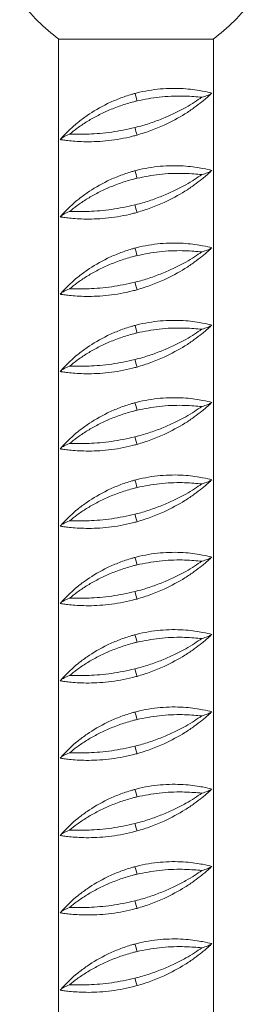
# Model space of a CAD drawing. Header units: millimetres. Extents: x 0 to 210, y 0 to 297.
# Tile 7 of 14: x 59 to 69, y 174 to 216. Entities that reach past the tile are written whole.
import ezdxf

# ---------------------------------------------------------------- set-up
doc = ezdxf.new("R2010")
doc.units = ezdxf.units.MM

msp = doc.modelspace()

# ---------------------------------------------------------------- linework, layer by layer
at = {"color": 7, "linetype": 'Continuous', "lineweight": 15}
for p, q in [((61.073, 215.655), (61.073, 133.988)), ((67.74, 133.988), (67.74, 215.655)), ((61.145, 211.32), (61.275, 211.469)), ((61.145, 207.987), (61.275, 208.136)), ((61.145, 204.654), (61.275, 204.802)), ((61.145, 201.32), (61.275, 201.469)), ((61.145, 197.987), (61.275, 198.136)), ((61.145, 194.654), (61.275, 194.802)), ((61.145, 191.32), (61.275, 191.469)), ((61.145, 187.987), (61.275, 188.136)), ((61.145, 184.654), (61.275, 184.802)), ((61.145, 181.32), (61.275, 181.469)), ((61.145, 177.987), (61.275, 178.136)), ((61.145, 174.654), (61.275, 174.802))]:
    msp.add_line(p, q, dxfattribs=at)
for centre, radius, start, end in [((58.375, 211.466), 6.266, 14.0477, 17.1073), ((70.149, 213.364), 5.989, 194.7824, 197.9846), ((58.375, 208.133), 6.266, 14.0477, 17.1073), ((70.149, 210.031), 5.989, 194.7824, 197.9846), ((58.374, 204.799), 6.266, 14.0477, 17.1071), ((70.148, 206.697), 5.987, 194.782, 197.985), ((58.374, 201.466), 6.267, 14.0479, 17.1069), ((70.149, 203.364), 5.989, 194.7822, 197.9846), ((58.374, 198.133), 6.266, 14.0477, 17.1071), ((70.146, 200.03), 5.986, 194.7819, 197.9854), ((58.374, 194.799), 6.266, 14.0478, 17.1072), ((70.149, 196.697), 5.989, 194.7822, 197.9846), ((58.375, 191.466), 6.265, 14.0476, 17.1074), ((70.149, 193.364), 5.989, 194.7822, 197.9846), ((58.371, 188.132), 6.269, 14.0486, 17.1064), ((70.149, 190.031), 5.989, 194.7827, 197.9846), ((58.375, 184.8), 6.265, 14.0476, 17.1074), ((70.149, 186.697), 5.989, 194.7822, 197.9846), ((58.375, 181.466), 6.265, 14.0476, 17.1074), ((70.149, 183.364), 5.989, 194.7822, 197.9846), ((58.374, 178.133), 6.266, 14.0478, 17.1072), ((70.149, 180.031), 5.989, 194.7827, 197.9846), ((58.375, 174.8), 6.265, 14.0476, 17.1074), ((70.149, 176.697), 5.989, 194.7822, 197.9846)]:
    msp.add_arc(centre, radius, start, end, dxfattribs=at)
for points, knots in [([(59.407, 217.321), (59.657, 217.012), (60.157, 216.394), (60.776, 215.895), (61.086, 215.645)], [0, 0, 0, 0, 0.5000161, 1, 1, 1, 1]), ([(67.728, 215.645), (68.037, 215.895), (68.657, 216.394), (69.157, 217.012), (69.407, 217.321)], [0, 0, 0, 0, 0.499984, 1, 1, 1, 1]), ([(61.074, 215.655), (61.083, 215.654), (61.101, 215.654), (61.248, 215.654), (61.477, 215.655), (61.793, 215.655), (62.18, 215.655), (62.633, 215.655), (63.133, 215.654), (63.674, 215.654), (64.23, 215.655), (64.797, 215.655), (65.347, 215.654), (65.876, 215.654), (66.358, 215.655), (66.789, 215.655), (67.149, 215.655), (67.435, 215.654), (67.628, 215.654), (67.732, 215.655), (67.729, 215.655), (67.729, 215.654)], [0, 0, 0, 0, 0.054168, 0.107095, 0.161557, 0.214484, 0.268946, 0.321874, 0.376337, 0.429265, 0.483728, 0.536656, 0.591118, 0.644046, 0.698509, 0.751437, 0.8059, 0.858828, 0.913291, 0.966218, 1, 1, 1, 1]), ([(67.662, 213.324), (67.554, 213.351), (67.389, 213.393), (66.954, 213.467), (66.557, 213.513), (66.093, 213.533), (65.593, 213.52), (65.074, 213.462), (64.663, 213.386), (64.428, 213.326), (64.363, 213.309)], [0, 0, 0, 0, 0.233118, 0.356148, 0.479157, 0.60221, 0.725217, 0.840643, 0.956085, 1, 1, 1, 1]), ([(61.275, 211.469), (61.363, 211.561), (61.522, 211.726), (61.892, 212.052), (62.399, 212.439), (63.013, 212.802), (63.686, 213.097), (64.091, 213.235), (64.319, 213.297), (64.363, 213.309)], [0, 0, 0, 0, 0.176949, 0.318748, 0.460646, 0.712761, 0.841127, 0.969393, 1, 1, 1, 1]), ([(64.358, 211.836), (64.393, 211.845), (64.624, 211.904), (65.046, 212.033), (65.595, 212.24), (66.101, 212.469), (66.547, 212.703), (66.933, 212.937), (67.136, 213.076), (67.237, 213.145)], [0, 0, 0, 0, 0.0294069, 0.1948117, 0.360325, 0.52408, 0.6878731, 0.8439687, 1, 1, 1, 1]), ([(67.237, 213.145), (67.209, 213.148), (67.082, 213.16), (66.813, 213.183), (66.397, 213.201), (65.922, 213.195), (65.275, 213.152), (64.772, 213.051), (64.453, 212.987)], [0, 0, 0, 0, 0.046817, 0.211267, 0.375688, 0.542428, 0.709124, 1, 1, 1, 1]), ([(67.399, 213.078), (67.348, 213.035), (67.214, 212.923), (66.921, 212.699), (66.408, 212.349), (65.771, 212.002), (65.054, 211.7), (64.653, 211.576), (64.453, 211.515)], [0, 0, 0, 0, 0.094407, 0.249033, 0.40379, 0.686999, 0.843562, 1, 1, 1, 1]), ([(67.237, 213.145), (67.238, 213.145), (67.33, 213.172), (67.483, 213.222), (67.605, 213.28), (67.645, 213.311), (67.662, 213.324)], [0, 0, 0, 0, 0.002318, 0.362341, 0.73625, 1, 1, 1, 1]), ([(67.662, 213.324), (67.617, 213.277), (67.548, 213.205), (67.437, 213.11), (67.399, 213.078)], [0, 0, 0, 0, 0.653816, 1, 1, 1, 1]), ([(64.453, 212.987), (64.407, 212.976), (64.167, 212.917), (63.741, 212.786), (63.204, 212.574), (62.713, 212.337), (62.266, 212.08), (61.865, 211.807), (61.652, 211.637), (61.546, 211.551)], [0, 0, 0, 0, 0.037857, 0.1961763, 0.3546233, 0.5108639, 0.6671611, 0.8336189, 1, 1, 1, 1]), ([(61.546, 211.551), (61.574, 211.551), (61.699, 211.55), (61.965, 211.547), (62.377, 211.553), (62.848, 211.582), (63.505, 211.65), (64.023, 211.763), (64.358, 211.836)], [0, 0, 0, 0, 0.047375, 0.209631, 0.371868, 0.53543, 0.69897, 1, 1, 1, 1]), ([(61.145, 211.32), (61.161, 211.336), (61.198, 211.373), (61.31, 211.449), (61.454, 211.516), (61.545, 211.551), (61.546, 211.551)], [0, 0, 0, 0, 0.260406, 0.623434, 0.997642, 1, 1, 1, 1]), ([(61.145, 211.32), (61.192, 211.313), (61.285, 211.299), (61.533, 211.268), (61.859, 211.24), (62.259, 211.223), (62.719, 211.231), (63.217, 211.269), (63.735, 211.345), (64.149, 211.433), (64.387, 211.497), (64.453, 211.515)], [0, 0, 0, 0, 0.119028, 0.238063, 0.359995, 0.481907, 0.602951, 0.72397, 0.839775, 0.955603, 1, 1, 1, 1]), ([(67.662, 209.991), (67.554, 210.018), (67.389, 210.059), (66.954, 210.134), (66.557, 210.179), (66.093, 210.2), (65.593, 210.186), (65.074, 210.129), (64.663, 210.052), (64.428, 209.992), (64.363, 209.976)], [0, 0, 0, 0, 0.233118, 0.356148, 0.479157, 0.60221, 0.725217, 0.840643, 0.956085, 1, 1, 1, 1]), ([(61.275, 208.136), (61.363, 208.227), (61.522, 208.392), (61.892, 208.719), (62.399, 209.106), (63.013, 209.468), (63.686, 209.763), (64.091, 209.902), (64.319, 209.964), (64.363, 209.976)], [0, 0, 0, 0, 0.176949, 0.318748, 0.460646, 0.712761, 0.841127, 0.969393, 1, 1, 1, 1]), ([(64.358, 208.503), (64.393, 208.511), (64.624, 208.57), (65.046, 208.7), (65.595, 208.907), (66.101, 209.136), (66.547, 209.37), (66.933, 209.604), (67.136, 209.742), (67.237, 209.812)], [0, 0, 0, 0, 0.029407, 0.194812, 0.360325, 0.52408, 0.687873, 0.843969, 1, 1, 1, 1]), ([(67.237, 209.812), (67.209, 209.814), (67.082, 209.827), (66.813, 209.849), (66.397, 209.868), (65.922, 209.862), (65.275, 209.818), (64.772, 209.718), (64.453, 209.654)], [0, 0, 0, 0, 0.046817, 0.211266, 0.375688, 0.542428, 0.709124, 1, 1, 1, 1]), ([(67.399, 209.744), (67.348, 209.702), (67.214, 209.59), (66.921, 209.365), (66.408, 209.015), (65.771, 208.669), (65.054, 208.366), (64.653, 208.243), (64.453, 208.181)], [0, 0, 0, 0, 0.094407, 0.249033, 0.40379, 0.686999, 0.843562, 1, 1, 1, 1]), ([(67.237, 209.812), (67.238, 209.812), (67.33, 209.838), (67.483, 209.889), (67.605, 209.947), (67.645, 209.978), (67.662, 209.991)], [0, 0, 0, 0, 0.002318, 0.362341, 0.73625, 1, 1, 1, 1]), ([(67.662, 209.991), (67.617, 209.944), (67.548, 209.872), (67.437, 209.777), (67.399, 209.744)], [0, 0, 0, 0, 0.653816, 1, 1, 1, 1]), ([(64.453, 209.654), (64.407, 209.642), (64.167, 209.584), (63.741, 209.452), (63.204, 209.241), (62.713, 209.004), (62.266, 208.747), (61.865, 208.474), (61.652, 208.303), (61.546, 208.218)], [0, 0, 0, 0, 0.0378571, 0.1961763, 0.3546233, 0.5108639, 0.6671611, 0.8336189, 1, 1, 1, 1]), ([(61.546, 208.218), (61.574, 208.218), (61.699, 208.216), (61.965, 208.213), (62.377, 208.22), (62.848, 208.249), (63.505, 208.317), (64.023, 208.429), (64.358, 208.503)], [0, 0, 0, 0, 0.047375, 0.209631, 0.371868, 0.53543, 0.69897, 1, 1, 1, 1]), ([(61.145, 207.987), (61.161, 208.003), (61.198, 208.04), (61.31, 208.116), (61.454, 208.182), (61.545, 208.218), (61.546, 208.218)], [0, 0, 0, 0, 0.260405, 0.623434, 0.997642, 1, 1, 1, 1]), ([(61.145, 207.987), (61.192, 207.98), (61.285, 207.965), (61.533, 207.935), (61.859, 207.906), (62.259, 207.89), (62.719, 207.898), (63.217, 207.936), (63.735, 208.012), (64.149, 208.099), (64.387, 208.164), (64.453, 208.181)], [0, 0, 0, 0, 0.119028, 0.238063, 0.359995, 0.481906, 0.602951, 0.72397, 0.839775, 0.955603, 1, 1, 1, 1]), ([(67.662, 206.658), (67.554, 206.685), (67.389, 206.726), (66.954, 206.801), (66.557, 206.846), (66.093, 206.867), (65.593, 206.853), (65.074, 206.796), (64.663, 206.719), (64.428, 206.659), (64.363, 206.643)], [0, 0, 0, 0, 0.233118, 0.356148, 0.479157, 0.60221, 0.725217, 0.840643, 0.956085, 1, 1, 1, 1]), ([(61.275, 204.802), (61.363, 204.894), (61.522, 205.059), (61.892, 205.386), (62.399, 205.772), (63.013, 206.135), (63.686, 206.43), (64.091, 206.569), (64.319, 206.631), (64.363, 206.643)], [0, 0, 0, 0, 0.176949, 0.318748, 0.460646, 0.712761, 0.841127, 0.969393, 1, 1, 1, 1]), ([(64.453, 206.32), (64.407, 206.309), (64.167, 206.25), (63.741, 206.119), (63.204, 205.908), (62.713, 205.67), (62.266, 205.414), (61.865, 205.141), (61.652, 204.97), (61.546, 204.885)], [0, 0, 0, 0, 0.037857, 0.196176, 0.354623, 0.510864, 0.667161, 0.833619, 1, 1, 1, 1]), ([(64.358, 205.169), (64.393, 205.178), (64.624, 205.237), (65.046, 205.366), (65.595, 205.574), (66.101, 205.802), (66.547, 206.036), (66.933, 206.27), (67.136, 206.409), (67.237, 206.478)], [0, 0, 0, 0, 0.029407, 0.194812, 0.360325, 0.52408, 0.687873, 0.843969, 1, 1, 1, 1]), ([(67.237, 206.478), (67.209, 206.481), (67.082, 206.493), (66.813, 206.516), (66.397, 206.535), (65.922, 206.529), (65.275, 206.485), (64.772, 206.384), (64.453, 206.32)], [0, 0, 0, 0, 0.046817, 0.211267, 0.375688, 0.542428, 0.709124, 1, 1, 1, 1]), ([(67.399, 206.411), (67.348, 206.368), (67.214, 206.256), (66.921, 206.032), (66.408, 205.682), (65.771, 205.335), (65.054, 205.033), (64.653, 204.91), (64.453, 204.848)], [0, 0, 0, 0, 0.094407, 0.249033, 0.40379, 0.686999, 0.843562, 1, 1, 1, 1]), ([(67.237, 206.478), (67.238, 206.478), (67.33, 206.505), (67.483, 206.556), (67.605, 206.614), (67.645, 206.645), (67.662, 206.658)], [0, 0, 0, 0, 0.002319, 0.362341, 0.73625, 1, 1, 1, 1]), ([(67.662, 206.658), (67.617, 206.61), (67.548, 206.538), (67.437, 206.444), (67.399, 206.411)], [0, 0, 0, 0, 0.653815, 1, 1, 1, 1]), ([(61.546, 204.885), (61.574, 204.884), (61.699, 204.883), (61.965, 204.88), (62.377, 204.887), (62.848, 204.915), (63.505, 204.983), (64.023, 205.096), (64.358, 205.169)], [0, 0, 0, 0, 0.0473755, 0.2096308, 0.3718675, 0.5354301, 0.6989704, 1, 1, 1, 1]), ([(61.145, 204.654), (61.161, 204.669), (61.198, 204.707), (61.31, 204.783), (61.454, 204.849), (61.545, 204.884), (61.546, 204.885)], [0, 0, 0, 0, 0.260405, 0.623434, 0.997642, 1, 1, 1, 1]), ([(61.145, 204.654), (61.192, 204.646), (61.285, 204.632), (61.533, 204.601), (61.859, 204.573), (62.259, 204.556), (62.719, 204.564), (63.217, 204.602), (63.735, 204.678), (64.149, 204.766), (64.387, 204.83), (64.453, 204.848)], [0, 0, 0, 0, 0.1190283, 0.2380634, 0.3599948, 0.4819065, 0.602951, 0.7239701, 0.8397754, 0.9556033, 1, 1, 1, 1]), ([(61.275, 201.469), (61.363, 201.561), (61.522, 201.726), (61.892, 202.052), (62.399, 202.439), (63.013, 202.802), (63.686, 203.097), (64.091, 203.235), (64.319, 203.297), (64.363, 203.309)], [0, 0, 0, 0, 0.176949, 0.318748, 0.460646, 0.712761, 0.841127, 0.969393, 1, 1, 1, 1]), ([(67.662, 203.324), (67.554, 203.351), (67.389, 203.393), (66.954, 203.467), (66.557, 203.513), (66.093, 203.533), (65.593, 203.52), (65.074, 203.462), (64.663, 203.386), (64.428, 203.326), (64.363, 203.309)], [0, 0, 0, 0, 0.233118, 0.356148, 0.479157, 0.60221, 0.725217, 0.840643, 0.956085, 1, 1, 1, 1]), ([(67.237, 203.145), (67.238, 203.145), (67.33, 203.172), (67.483, 203.222), (67.605, 203.281), (67.645, 203.311), (67.662, 203.324)], [0, 0, 0, 0, 0.002319, 0.362341, 0.73625, 1, 1, 1, 1]), ([(67.662, 203.324), (67.617, 203.277), (67.548, 203.205), (67.437, 203.11), (67.399, 203.078)], [0, 0, 0, 0, 0.653816, 1, 1, 1, 1]), ([(64.453, 202.987), (64.407, 202.976), (64.167, 202.917), (63.741, 202.786), (63.204, 202.574), (62.713, 202.337), (62.266, 202.08), (61.865, 201.807), (61.652, 201.637), (61.546, 201.551)], [0, 0, 0, 0, 0.037857, 0.196176, 0.354623, 0.510864, 0.667161, 0.833619, 1, 1, 1, 1]), ([(64.358, 201.836), (64.393, 201.845), (64.624, 201.904), (65.046, 202.033), (65.595, 202.24), (66.101, 202.469), (66.547, 202.703), (66.933, 202.937), (67.136, 203.076), (67.237, 203.145)], [0, 0, 0, 0, 0.029407, 0.194812, 0.360325, 0.52408, 0.687873, 0.843969, 1, 1, 1, 1]), ([(67.237, 203.145), (67.209, 203.148), (67.082, 203.16), (66.813, 203.183), (66.397, 203.201), (65.922, 203.195), (65.275, 203.152), (64.772, 203.051), (64.453, 202.987)], [0, 0, 0, 0, 0.046817, 0.211267, 0.375688, 0.542428, 0.709124, 1, 1, 1, 1]), ([(67.399, 203.078), (67.348, 203.035), (67.214, 202.923), (66.921, 202.699), (66.408, 202.349), (65.771, 202.002), (65.054, 201.7), (64.653, 201.576), (64.453, 201.515)], [0, 0, 0, 0, 0.094407, 0.249033, 0.40379, 0.686999, 0.843562, 1, 1, 1, 1]), ([(61.546, 201.551), (61.574, 201.551), (61.699, 201.55), (61.965, 201.547), (62.377, 201.553), (62.848, 201.582), (63.505, 201.65), (64.023, 201.763), (64.358, 201.836)], [0, 0, 0, 0, 0.0473755, 0.2096308, 0.3718675, 0.5354301, 0.6989703, 1, 1, 1, 1]), ([(61.145, 201.32), (61.161, 201.336), (61.198, 201.373), (61.31, 201.449), (61.454, 201.516), (61.545, 201.551), (61.546, 201.551)], [0, 0, 0, 0, 0.260406, 0.623434, 0.997642, 1, 1, 1, 1]), ([(61.145, 201.32), (61.192, 201.313), (61.285, 201.299), (61.533, 201.268), (61.859, 201.24), (62.259, 201.223), (62.719, 201.231), (63.217, 201.269), (63.735, 201.345), (64.149, 201.433), (64.387, 201.497), (64.453, 201.515)], [0, 0, 0, 0, 0.119028, 0.238063, 0.359995, 0.481907, 0.602951, 0.72397, 0.839776, 0.955603, 1, 1, 1, 1]), ([(61.275, 198.136), (61.363, 198.227), (61.522, 198.392), (61.892, 198.719), (62.399, 199.106), (63.013, 199.468), (63.686, 199.763), (64.091, 199.902), (64.319, 199.964), (64.363, 199.976)], [0, 0, 0, 0, 0.176949, 0.318748, 0.460646, 0.712761, 0.841127, 0.969393, 1, 1, 1, 1]), ([(67.662, 199.991), (67.554, 200.018), (67.389, 200.059), (66.954, 200.134), (66.557, 200.179), (66.093, 200.2), (65.593, 200.186), (65.074, 200.129), (64.663, 200.052), (64.428, 199.992), (64.363, 199.976)], [0, 0, 0, 0, 0.233118, 0.356148, 0.479157, 0.60221, 0.725217, 0.840643, 0.956085, 1, 1, 1, 1]), ([(67.237, 199.812), (67.238, 199.812), (67.33, 199.838), (67.483, 199.889), (67.605, 199.947), (67.645, 199.978), (67.662, 199.991)], [0, 0, 0, 0, 0.002319, 0.362341, 0.73625, 1, 1, 1, 1]), ([(67.662, 199.991), (67.617, 199.944), (67.548, 199.872), (67.437, 199.777), (67.399, 199.744)], [0, 0, 0, 0, 0.653816, 1, 1, 1, 1]), ([(64.453, 199.654), (64.407, 199.642), (64.167, 199.584), (63.741, 199.452), (63.204, 199.241), (62.713, 199.004), (62.266, 198.747), (61.865, 198.474), (61.652, 198.303), (61.546, 198.218)], [0, 0, 0, 0, 0.037857, 0.196176, 0.354623, 0.510864, 0.667161, 0.833619, 1, 1, 1, 1]), ([(64.358, 198.503), (64.393, 198.511), (64.621, 198.57), (65.043, 198.698), (65.591, 198.905), (66.099, 199.135), (66.543, 199.368), (66.932, 199.603), (67.135, 199.742), (67.237, 199.812)], [0, 0, 0, 0, 0.029406, 0.19231, 0.360331, 0.522105, 0.687879, 0.842221, 1, 1, 1, 1]), ([(67.237, 199.812), (67.209, 199.814), (67.082, 199.827), (66.813, 199.849), (66.397, 199.868), (65.922, 199.862), (65.275, 199.818), (64.772, 199.718), (64.453, 199.654)], [0, 0, 0, 0, 0.046817, 0.211266, 0.375688, 0.542428, 0.709124, 1, 1, 1, 1]), ([(67.399, 199.744), (67.348, 199.702), (67.214, 199.59), (66.921, 199.365), (66.408, 199.015), (65.771, 198.669), (65.054, 198.366), (64.653, 198.243), (64.453, 198.181)], [0, 0, 0, 0, 0.094407, 0.249033, 0.40379, 0.686999, 0.843562, 1, 1, 1, 1]), ([(61.145, 197.987), (61.161, 198.003), (61.198, 198.04), (61.31, 198.116), (61.454, 198.182), (61.545, 198.218), (61.546, 198.218)], [0, 0, 0, 0, 0.260405, 0.623434, 0.997642, 1, 1, 1, 1]), ([(61.546, 198.218), (61.574, 198.218), (61.699, 198.216), (61.965, 198.213), (62.377, 198.22), (62.848, 198.249), (63.505, 198.317), (64.023, 198.429), (64.358, 198.503)], [0, 0, 0, 0, 0.047375, 0.209631, 0.371868, 0.53543, 0.698971, 1, 1, 1, 1]), ([(61.145, 197.987), (61.192, 197.98), (61.285, 197.965), (61.533, 197.935), (61.859, 197.906), (62.259, 197.89), (62.719, 197.898), (63.217, 197.936), (63.735, 198.012), (64.149, 198.099), (64.387, 198.164), (64.453, 198.181)], [0, 0, 0, 0, 0.119028, 0.238063, 0.359995, 0.481906, 0.602951, 0.72397, 0.839775, 0.955603, 1, 1, 1, 1]), ([(61.275, 194.802), (61.363, 194.894), (61.522, 195.059), (61.892, 195.386), (62.399, 195.772), (63.013, 196.135), (63.686, 196.43), (64.091, 196.569), (64.319, 196.631), (64.363, 196.643)], [0, 0, 0, 0, 0.176949, 0.318748, 0.460646, 0.712761, 0.841127, 0.969392, 1, 1, 1, 1]), ([(67.662, 196.658), (67.554, 196.685), (67.389, 196.726), (66.954, 196.801), (66.557, 196.846), (66.093, 196.867), (65.593, 196.853), (65.074, 196.796), (64.663, 196.719), (64.428, 196.659), (64.363, 196.643)], [0, 0, 0, 0, 0.233118, 0.356148, 0.479157, 0.60221, 0.725217, 0.840643, 0.956085, 1, 1, 1, 1]), ([(67.237, 196.478), (67.209, 196.481), (67.082, 196.493), (66.813, 196.516), (66.397, 196.535), (65.922, 196.529), (65.275, 196.485), (64.772, 196.384), (64.453, 196.32)], [0, 0, 0, 0, 0.046817, 0.211267, 0.375688, 0.542428, 0.709124, 1, 1, 1, 1]), ([(67.237, 196.478), (67.238, 196.478), (67.33, 196.505), (67.483, 196.556), (67.605, 196.614), (67.645, 196.645), (67.662, 196.658)], [0, 0, 0, 0, 0.002319, 0.362341, 0.73625, 1, 1, 1, 1]), ([(67.662, 196.658), (67.617, 196.61), (67.548, 196.538), (67.437, 196.444), (67.399, 196.411)], [0, 0, 0, 0, 0.653816, 1, 1, 1, 1]), ([(64.453, 196.32), (64.407, 196.309), (64.167, 196.25), (63.741, 196.119), (63.204, 195.908), (62.713, 195.67), (62.266, 195.414), (61.865, 195.141), (61.652, 194.97), (61.546, 194.885)], [0, 0, 0, 0, 0.037857, 0.196176, 0.354623, 0.510864, 0.667161, 0.833619, 1, 1, 1, 1]), ([(64.358, 195.169), (64.393, 195.178), (64.624, 195.237), (65.046, 195.366), (65.595, 195.574), (66.101, 195.802), (66.547, 196.036), (66.933, 196.27), (67.136, 196.409), (67.237, 196.478)], [0, 0, 0, 0, 0.029407, 0.194811, 0.360325, 0.52408, 0.687873, 0.843969, 1, 1, 1, 1]), ([(67.399, 196.411), (67.348, 196.368), (67.214, 196.256), (66.921, 196.032), (66.408, 195.682), (65.771, 195.335), (65.054, 195.033), (64.653, 194.91), (64.453, 194.848)], [0, 0, 0, 0, 0.094407, 0.249033, 0.40379, 0.686999, 0.843562, 1, 1, 1, 1]), ([(61.145, 194.654), (61.161, 194.669), (61.198, 194.707), (61.31, 194.783), (61.454, 194.849), (61.545, 194.884), (61.546, 194.885)], [0, 0, 0, 0, 0.260406, 0.623434, 0.997642, 1, 1, 1, 1]), ([(61.145, 194.654), (61.192, 194.646), (61.285, 194.632), (61.533, 194.601), (61.859, 194.573), (62.259, 194.556), (62.719, 194.564), (63.217, 194.602), (63.735, 194.678), (64.149, 194.766), (64.387, 194.83), (64.453, 194.848)], [0, 0, 0, 0, 0.119028, 0.238063, 0.359995, 0.481907, 0.602951, 0.72397, 0.839775, 0.955603, 1, 1, 1, 1]), ([(61.546, 194.885), (61.574, 194.884), (61.699, 194.883), (61.965, 194.88), (62.377, 194.887), (62.848, 194.915), (63.505, 194.983), (64.023, 195.096), (64.358, 195.169)], [0, 0, 0, 0, 0.047375, 0.209631, 0.371867, 0.53543, 0.69897, 1, 1, 1, 1]), ([(61.275, 191.469), (61.363, 191.561), (61.522, 191.726), (61.892, 192.052), (62.399, 192.439), (63.013, 192.802), (63.686, 193.097), (64.091, 193.235), (64.319, 193.297), (64.363, 193.309)], [0, 0, 0, 0, 0.1769493, 0.3187483, 0.4606461, 0.7127607, 0.8411271, 0.9693927, 1, 1, 1, 1]), ([(64.358, 191.836), (64.393, 191.845), (64.624, 191.904), (65.046, 192.033), (65.595, 192.24), (66.101, 192.469), (66.547, 192.703), (66.933, 192.937), (67.136, 193.076), (67.237, 193.145)], [0, 0, 0, 0, 0.0294069, 0.1948117, 0.360325, 0.52408, 0.6878728, 0.8439684, 1, 1, 1, 1]), ([(67.662, 193.324), (67.554, 193.351), (67.389, 193.393), (66.954, 193.467), (66.557, 193.513), (66.093, 193.533), (65.593, 193.52), (65.074, 193.462), (64.663, 193.386), (64.428, 193.326), (64.363, 193.309)], [0, 0, 0, 0, 0.2331177, 0.356148, 0.4791566, 0.60221, 0.7252173, 0.8406427, 0.956085, 1, 1, 1, 1]), ([(67.237, 193.145), (67.209, 193.148), (67.082, 193.16), (66.813, 193.183), (66.397, 193.201), (65.922, 193.195), (65.275, 193.152), (64.772, 193.051), (64.453, 192.987)], [0, 0, 0, 0, 0.046817, 0.211266, 0.375688, 0.542428, 0.709124, 1, 1, 1, 1]), ([(67.237, 193.145), (67.238, 193.145), (67.33, 193.172), (67.483, 193.223), (67.605, 193.28), (67.645, 193.311), (67.662, 193.324)], [0, 0, 0, 0, 0.002318, 0.362341, 0.73625, 1, 1, 1, 1]), ([(67.662, 193.324), (67.617, 193.277), (67.548, 193.205), (67.437, 193.11), (67.399, 193.078)], [0, 0, 0, 0, 0.653816, 1, 1, 1, 1]), ([(64.453, 192.987), (64.407, 192.976), (64.167, 192.917), (63.741, 192.786), (63.204, 192.574), (62.713, 192.337), (62.266, 192.08), (61.865, 191.807), (61.652, 191.637), (61.546, 191.551)], [0, 0, 0, 0, 0.037857, 0.196176, 0.354623, 0.510864, 0.667161, 0.833619, 1, 1, 1, 1]), ([(67.399, 193.078), (67.348, 193.035), (67.214, 192.923), (66.921, 192.699), (66.408, 192.349), (65.771, 192.002), (65.054, 191.7), (64.653, 191.576), (64.453, 191.515)], [0, 0, 0, 0, 0.0944071, 0.2490333, 0.40379, 0.6869988, 0.8435623, 1, 1, 1, 1]), ([(61.145, 191.32), (61.161, 191.336), (61.198, 191.373), (61.31, 191.45), (61.454, 191.515), (61.545, 191.551), (61.546, 191.551)], [0, 0, 0, 0, 0.260405, 0.623434, 0.997642, 1, 1, 1, 1]), ([(61.145, 191.32), (61.192, 191.313), (61.285, 191.299), (61.533, 191.268), (61.859, 191.24), (62.259, 191.223), (62.719, 191.231), (63.217, 191.269), (63.735, 191.345), (64.149, 191.433), (64.387, 191.497), (64.453, 191.515)], [0, 0, 0, 0, 0.119028, 0.238063, 0.359995, 0.481907, 0.602951, 0.72397, 0.839775, 0.955603, 1, 1, 1, 1]), ([(61.546, 191.551), (61.574, 191.551), (61.699, 191.55), (61.965, 191.547), (62.377, 191.553), (62.848, 191.582), (63.505, 191.65), (64.023, 191.763), (64.358, 191.836)], [0, 0, 0, 0, 0.047375, 0.209631, 0.371867, 0.53543, 0.69897, 1, 1, 1, 1]), ([(67.662, 189.991), (67.554, 190.018), (67.389, 190.059), (66.954, 190.134), (66.557, 190.179), (66.093, 190.2), (65.593, 190.186), (65.074, 190.129), (64.663, 190.052), (64.428, 189.992), (64.363, 189.976)], [0, 0, 0, 0, 0.233118, 0.356148, 0.479157, 0.60221, 0.725217, 0.840643, 0.956085, 1, 1, 1, 1]), ([(61.275, 188.136), (61.363, 188.227), (61.522, 188.392), (61.892, 188.719), (62.399, 189.106), (63.013, 189.468), (63.686, 189.763), (64.091, 189.902), (64.319, 189.964), (64.363, 189.976)], [0, 0, 0, 0, 0.176949, 0.318748, 0.460646, 0.712761, 0.841127, 0.969392, 1, 1, 1, 1]), ([(64.358, 188.503), (64.393, 188.511), (64.621, 188.57), (65.043, 188.698), (65.591, 188.905), (66.099, 189.135), (66.543, 189.368), (66.932, 189.603), (67.135, 189.742), (67.237, 189.812)], [0, 0, 0, 0, 0.029406, 0.19231, 0.360331, 0.522105, 0.687879, 0.842221, 1, 1, 1, 1]), ([(67.237, 189.812), (67.209, 189.814), (67.082, 189.827), (66.813, 189.849), (66.397, 189.868), (65.922, 189.862), (65.275, 189.818), (64.772, 189.718), (64.453, 189.654)], [0, 0, 0, 0, 0.046817, 0.211267, 0.375688, 0.542428, 0.709124, 1, 1, 1, 1]), ([(67.399, 189.744), (67.348, 189.702), (67.214, 189.59), (66.921, 189.365), (66.408, 189.015), (65.771, 188.669), (65.054, 188.366), (64.653, 188.243), (64.453, 188.181)], [0, 0, 0, 0, 0.094407, 0.249033, 0.40379, 0.686999, 0.843562, 1, 1, 1, 1]), ([(67.237, 189.812), (67.238, 189.812), (67.33, 189.838), (67.483, 189.889), (67.605, 189.947), (67.645, 189.978), (67.662, 189.991)], [0, 0, 0, 0, 0.002319, 0.362341, 0.73625, 1, 1, 1, 1]), ([(67.662, 189.991), (67.617, 189.944), (67.548, 189.872), (67.437, 189.777), (67.399, 189.744)], [0, 0, 0, 0, 0.653816, 1, 1, 1, 1]), ([(64.453, 189.654), (64.407, 189.642), (64.167, 189.584), (63.741, 189.452), (63.204, 189.241), (62.713, 189.004), (62.266, 188.747), (61.865, 188.474), (61.652, 188.303), (61.546, 188.218)], [0, 0, 0, 0, 0.037857, 0.196176, 0.354623, 0.510864, 0.667161, 0.833619, 1, 1, 1, 1]), ([(61.546, 188.218), (61.574, 188.218), (61.699, 188.216), (61.965, 188.213), (62.377, 188.22), (62.848, 188.249), (63.505, 188.317), (64.023, 188.429), (64.358, 188.503)], [0, 0, 0, 0, 0.047375, 0.209631, 0.371868, 0.53543, 0.698971, 1, 1, 1, 1]), ([(61.145, 187.987), (61.161, 188.003), (61.198, 188.04), (61.31, 188.116), (61.454, 188.182), (61.545, 188.218), (61.546, 188.218)], [0, 0, 0, 0, 0.260405, 0.623434, 0.997642, 1, 1, 1, 1]), ([(61.145, 187.987), (61.192, 187.98), (61.285, 187.965), (61.533, 187.935), (61.859, 187.906), (62.259, 187.89), (62.719, 187.898), (63.217, 187.936), (63.735, 188.012), (64.149, 188.099), (64.387, 188.164), (64.453, 188.181)], [0, 0, 0, 0, 0.119028, 0.238063, 0.359995, 0.481906, 0.602951, 0.72397, 0.839775, 0.955603, 1, 1, 1, 1]), ([(67.662, 186.658), (67.554, 186.685), (67.389, 186.726), (66.954, 186.801), (66.557, 186.846), (66.093, 186.867), (65.593, 186.853), (65.074, 186.796), (64.663, 186.719), (64.428, 186.659), (64.363, 186.643)], [0, 0, 0, 0, 0.233118, 0.356148, 0.479157, 0.60221, 0.725217, 0.840643, 0.956085, 1, 1, 1, 1]), ([(61.275, 184.802), (61.363, 184.894), (61.522, 185.059), (61.892, 185.386), (62.399, 185.772), (63.013, 186.135), (63.686, 186.43), (64.091, 186.569), (64.319, 186.631), (64.363, 186.643)], [0, 0, 0, 0, 0.176949, 0.318748, 0.460646, 0.712761, 0.841127, 0.969393, 1, 1, 1, 1]), ([(64.358, 185.169), (64.393, 185.178), (64.621, 185.236), (65.043, 185.365), (65.591, 185.572), (66.099, 185.801), (66.543, 186.035), (66.932, 186.269), (67.135, 186.408), (67.237, 186.478)], [0, 0, 0, 0, 0.029406, 0.19231, 0.360331, 0.522105, 0.687878, 0.842221, 1, 1, 1, 1]), ([(67.237, 186.478), (67.209, 186.481), (67.082, 186.493), (66.813, 186.516), (66.397, 186.535), (65.922, 186.529), (65.275, 186.485), (64.772, 186.384), (64.453, 186.32)], [0, 0, 0, 0, 0.046817, 0.211267, 0.375688, 0.542428, 0.709124, 1, 1, 1, 1]), ([(67.399, 186.411), (67.348, 186.368), (67.214, 186.256), (66.921, 186.032), (66.408, 185.682), (65.771, 185.335), (65.054, 185.033), (64.653, 184.91), (64.453, 184.848)], [0, 0, 0, 0, 0.0944067, 0.249033, 0.4037903, 0.6869987, 0.8435622, 1, 1, 1, 1]), ([(67.237, 186.478), (67.238, 186.478), (67.33, 186.505), (67.483, 186.556), (67.605, 186.614), (67.645, 186.645), (67.662, 186.658)], [0, 0, 0, 0, 0.002319, 0.362341, 0.73625, 1, 1, 1, 1]), ([(67.662, 186.658), (67.617, 186.61), (67.548, 186.538), (67.437, 186.444), (67.399, 186.411)], [0, 0, 0, 0, 0.653816, 1, 1, 1, 1]), ([(64.453, 186.32), (64.407, 186.309), (64.167, 186.25), (63.741, 186.119), (63.204, 185.908), (62.713, 185.67), (62.266, 185.414), (61.865, 185.141), (61.652, 184.97), (61.546, 184.885)], [0, 0, 0, 0, 0.0378571, 0.196176, 0.3546229, 0.5108641, 0.6671612, 0.8336186, 1, 1, 1, 1]), ([(61.546, 184.885), (61.574, 184.884), (61.699, 184.883), (61.965, 184.88), (62.377, 184.887), (62.848, 184.915), (63.505, 184.983), (64.023, 185.096), (64.358, 185.169)], [0, 0, 0, 0, 0.047375, 0.209631, 0.371867, 0.53543, 0.69897, 1, 1, 1, 1]), ([(61.145, 184.654), (61.161, 184.669), (61.198, 184.707), (61.31, 184.783), (61.454, 184.849), (61.545, 184.884), (61.546, 184.885)], [0, 0, 0, 0, 0.260406, 0.623434, 0.997642, 1, 1, 1, 1]), ([(61.145, 184.654), (61.192, 184.646), (61.285, 184.632), (61.533, 184.601), (61.859, 184.573), (62.259, 184.556), (62.719, 184.564), (63.217, 184.602), (63.735, 184.678), (64.149, 184.766), (64.387, 184.83), (64.453, 184.848)], [0, 0, 0, 0, 0.119028, 0.238063, 0.359995, 0.481907, 0.602951, 0.72397, 0.839775, 0.955603, 1, 1, 1, 1]), ([(67.662, 183.324), (67.554, 183.351), (67.389, 183.393), (66.954, 183.467), (66.557, 183.513), (66.093, 183.533), (65.593, 183.52), (65.074, 183.462), (64.663, 183.386), (64.428, 183.326), (64.363, 183.309)], [0, 0, 0, 0, 0.2331177, 0.356148, 0.4791566, 0.60221, 0.7252173, 0.8406427, 0.956085, 1, 1, 1, 1]), ([(61.275, 181.469), (61.363, 181.561), (61.522, 181.726), (61.892, 182.052), (62.399, 182.439), (63.013, 182.802), (63.686, 183.097), (64.091, 183.235), (64.319, 183.297), (64.363, 183.309)], [0, 0, 0, 0, 0.1769493, 0.3187483, 0.4606461, 0.7127611, 0.8411272, 0.9693927, 1, 1, 1, 1]), ([(64.453, 182.987), (64.407, 182.976), (64.167, 182.917), (63.741, 182.786), (63.204, 182.574), (62.713, 182.337), (62.266, 182.08), (61.865, 181.807), (61.652, 181.637), (61.546, 181.551)], [0, 0, 0, 0, 0.037857, 0.196176, 0.354623, 0.510864, 0.667161, 0.833619, 1, 1, 1, 1]), ([(64.358, 181.836), (64.393, 181.845), (64.624, 181.904), (65.046, 182.033), (65.595, 182.24), (66.101, 182.469), (66.547, 182.703), (66.933, 182.937), (67.136, 183.076), (67.237, 183.145)], [0, 0, 0, 0, 0.0294069, 0.1948117, 0.360325, 0.52408, 0.6878728, 0.8439684, 1, 1, 1, 1]), ([(67.237, 183.145), (67.209, 183.148), (67.082, 183.16), (66.813, 183.183), (66.397, 183.201), (65.922, 183.195), (65.275, 183.152), (64.772, 183.051), (64.453, 182.987)], [0, 0, 0, 0, 0.046817, 0.211267, 0.375688, 0.542428, 0.709124, 1, 1, 1, 1]), ([(67.399, 183.078), (67.348, 183.035), (67.214, 182.923), (66.921, 182.699), (66.408, 182.349), (65.771, 182.002), (65.054, 181.7), (64.653, 181.576), (64.453, 181.515)], [0, 0, 0, 0, 0.094407, 0.249033, 0.40379, 0.686999, 0.843562, 1, 1, 1, 1]), ([(67.237, 183.145), (67.238, 183.145), (67.33, 183.172), (67.483, 183.223), (67.605, 183.28), (67.645, 183.311), (67.662, 183.324)], [0, 0, 0, 0, 0.0023181, 0.3623408, 0.7362499, 1, 1, 1, 1]), ([(67.662, 183.324), (67.617, 183.277), (67.548, 183.205), (67.437, 183.11), (67.399, 183.078)], [0, 0, 0, 0, 0.653816, 1, 1, 1, 1]), ([(61.546, 181.551), (61.574, 181.551), (61.699, 181.55), (61.965, 181.547), (62.377, 181.553), (62.848, 181.582), (63.505, 181.65), (64.023, 181.763), (64.358, 181.836)], [0, 0, 0, 0, 0.047375, 0.209631, 0.371868, 0.53543, 0.69897, 1, 1, 1, 1]), ([(61.145, 181.32), (61.161, 181.336), (61.198, 181.373), (61.31, 181.45), (61.454, 181.515), (61.545, 181.551), (61.546, 181.551)], [0, 0, 0, 0, 0.260405, 0.623435, 0.997642, 1, 1, 1, 1]), ([(61.145, 181.32), (61.192, 181.313), (61.285, 181.299), (61.533, 181.268), (61.859, 181.24), (62.259, 181.223), (62.719, 181.231), (63.217, 181.269), (63.735, 181.345), (64.149, 181.433), (64.387, 181.497), (64.453, 181.515)], [0, 0, 0, 0, 0.119028, 0.238063, 0.359995, 0.481907, 0.602951, 0.72397, 0.839775, 0.955603, 1, 1, 1, 1]), ([(61.275, 178.136), (61.363, 178.227), (61.522, 178.392), (61.892, 178.719), (62.399, 179.106), (63.013, 179.468), (63.686, 179.763), (64.091, 179.902), (64.319, 179.964), (64.363, 179.976)], [0, 0, 0, 0, 0.176949, 0.318748, 0.460646, 0.712761, 0.841127, 0.969392, 1, 1, 1, 1]), ([(67.662, 179.991), (67.554, 180.018), (67.389, 180.059), (66.954, 180.134), (66.557, 180.179), (66.093, 180.2), (65.593, 180.186), (65.074, 180.129), (64.663, 180.052), (64.428, 179.992), (64.363, 179.976)], [0, 0, 0, 0, 0.2331177, 0.3561481, 0.4791567, 0.60221, 0.7252174, 0.8406427, 0.956085, 1, 1, 1, 1]), ([(67.237, 179.812), (67.238, 179.812), (67.33, 179.838), (67.483, 179.889), (67.605, 179.947), (67.645, 179.978), (67.662, 179.991)], [0, 0, 0, 0, 0.002319, 0.362341, 0.73625, 1, 1, 1, 1]), ([(67.662, 179.991), (67.617, 179.944), (67.548, 179.872), (67.437, 179.777), (67.399, 179.744)], [0, 0, 0, 0, 0.653816, 1, 1, 1, 1]), ([(64.453, 179.654), (64.407, 179.642), (64.167, 179.584), (63.741, 179.452), (63.204, 179.241), (62.713, 179.004), (62.266, 178.747), (61.865, 178.474), (61.652, 178.303), (61.546, 178.218)], [0, 0, 0, 0, 0.037857, 0.196176, 0.354623, 0.510864, 0.667161, 0.833619, 1, 1, 1, 1]), ([(64.358, 178.503), (64.393, 178.511), (64.624, 178.57), (65.046, 178.7), (65.595, 178.907), (66.101, 179.136), (66.547, 179.37), (66.933, 179.604), (67.136, 179.742), (67.237, 179.812)], [0, 0, 0, 0, 0.029407, 0.194812, 0.360325, 0.52408, 0.687873, 0.843969, 1, 1, 1, 1]), ([(67.237, 179.812), (67.209, 179.814), (67.082, 179.827), (66.813, 179.849), (66.397, 179.868), (65.922, 179.862), (65.275, 179.818), (64.772, 179.718), (64.453, 179.654)], [0, 0, 0, 0, 0.046817, 0.211267, 0.375688, 0.542428, 0.709124, 1, 1, 1, 1]), ([(67.399, 179.744), (67.348, 179.702), (67.214, 179.59), (66.921, 179.365), (66.408, 179.015), (65.771, 178.669), (65.054, 178.366), (64.653, 178.243), (64.453, 178.181)], [0, 0, 0, 0, 0.094407, 0.249033, 0.40379, 0.686999, 0.843562, 1, 1, 1, 1]), ([(61.546, 178.218), (61.574, 178.218), (61.699, 178.216), (61.965, 178.213), (62.377, 178.22), (62.848, 178.249), (63.505, 178.317), (64.023, 178.429), (64.358, 178.503)], [0, 0, 0, 0, 0.047375, 0.209631, 0.371868, 0.53543, 0.698971, 1, 1, 1, 1]), ([(61.145, 177.987), (61.161, 178.003), (61.198, 178.04), (61.31, 178.116), (61.454, 178.182), (61.545, 178.218), (61.546, 178.218)], [0, 0, 0, 0, 0.260406, 0.623434, 0.997642, 1, 1, 1, 1]), ([(61.145, 177.987), (61.192, 177.98), (61.285, 177.965), (61.533, 177.935), (61.859, 177.906), (62.259, 177.89), (62.719, 177.898), (63.217, 177.936), (63.735, 178.012), (64.149, 178.099), (64.387, 178.164), (64.453, 178.181)], [0, 0, 0, 0, 0.119028, 0.238063, 0.359995, 0.481906, 0.602951, 0.72397, 0.839775, 0.955603, 1, 1, 1, 1]), ([(61.275, 174.802), (61.363, 174.894), (61.522, 175.059), (61.892, 175.386), (62.399, 175.772), (63.013, 176.135), (63.686, 176.43), (64.091, 176.569), (64.319, 176.631), (64.363, 176.643)], [0, 0, 0, 0, 0.176949, 0.318748, 0.460646, 0.712761, 0.841127, 0.969393, 1, 1, 1, 1]), ([(67.662, 176.658), (67.554, 176.685), (67.389, 176.726), (66.954, 176.801), (66.557, 176.846), (66.093, 176.867), (65.593, 176.853), (65.074, 176.796), (64.663, 176.719), (64.428, 176.659), (64.363, 176.643)], [0, 0, 0, 0, 0.233118, 0.356148, 0.479157, 0.60221, 0.725217, 0.840643, 0.956085, 1, 1, 1, 1]), ([(67.237, 176.478), (67.238, 176.478), (67.33, 176.505), (67.483, 176.556), (67.605, 176.614), (67.645, 176.645), (67.662, 176.658)], [0, 0, 0, 0, 0.002319, 0.362341, 0.73625, 1, 1, 1, 1]), ([(67.662, 176.658), (67.617, 176.61), (67.548, 176.538), (67.437, 176.444), (67.399, 176.411)], [0, 0, 0, 0, 0.653814, 1, 1, 1, 1]), ([(64.453, 176.32), (64.407, 176.309), (64.167, 176.25), (63.741, 176.119), (63.204, 175.908), (62.713, 175.67), (62.266, 175.414), (61.865, 175.141), (61.652, 174.97), (61.546, 174.885)], [0, 0, 0, 0, 0.0378571, 0.196176, 0.3546229, 0.5108641, 0.6671612, 0.8336186, 1, 1, 1, 1]), ([(64.358, 175.169), (64.393, 175.178), (64.624, 175.237), (65.046, 175.366), (65.595, 175.574), (66.101, 175.802), (66.547, 176.036), (66.933, 176.27), (67.136, 176.409), (67.237, 176.478)], [0, 0, 0, 0, 0.029407, 0.194811, 0.360325, 0.52408, 0.687873, 0.843969, 1, 1, 1, 1]), ([(67.237, 176.478), (67.209, 176.481), (67.082, 176.493), (66.813, 176.516), (66.397, 176.535), (65.922, 176.529), (65.275, 176.485), (64.772, 176.384), (64.453, 176.32)], [0, 0, 0, 0, 0.046817, 0.211267, 0.375688, 0.542428, 0.709124, 1, 1, 1, 1]), ([(67.399, 176.411), (67.348, 176.368), (67.214, 176.256), (66.921, 176.032), (66.408, 175.682), (65.771, 175.335), (65.054, 175.033), (64.653, 174.91), (64.453, 174.848)], [0, 0, 0, 0, 0.0944067, 0.249033, 0.4037903, 0.6869987, 0.8435622, 1, 1, 1, 1]), ([(61.145, 174.654), (61.161, 174.669), (61.198, 174.707), (61.31, 174.783), (61.454, 174.849), (61.545, 174.884), (61.546, 174.885)], [0, 0, 0, 0, 0.260406, 0.623434, 0.997642, 1, 1, 1, 1]), ([(61.546, 174.885), (61.574, 174.884), (61.699, 174.883), (61.965, 174.88), (62.377, 174.887), (62.848, 174.915), (63.505, 174.983), (64.023, 175.096), (64.358, 175.169)], [0, 0, 0, 0, 0.047375, 0.209631, 0.371867, 0.53543, 0.69897, 1, 1, 1, 1]), ([(61.145, 174.654), (61.192, 174.646), (61.285, 174.632), (61.533, 174.601), (61.859, 174.573), (62.259, 174.556), (62.719, 174.564), (63.217, 174.602), (63.735, 174.678), (64.149, 174.766), (64.387, 174.83), (64.453, 174.848)], [0, 0, 0, 0, 0.119028, 0.238063, 0.359995, 0.481907, 0.602951, 0.72397, 0.839775, 0.955603, 1, 1, 1, 1])]:
    msp.add_open_spline(points, degree=3, knots=knots, dxfattribs=at)

doc.saveas('drawing.dxf')
